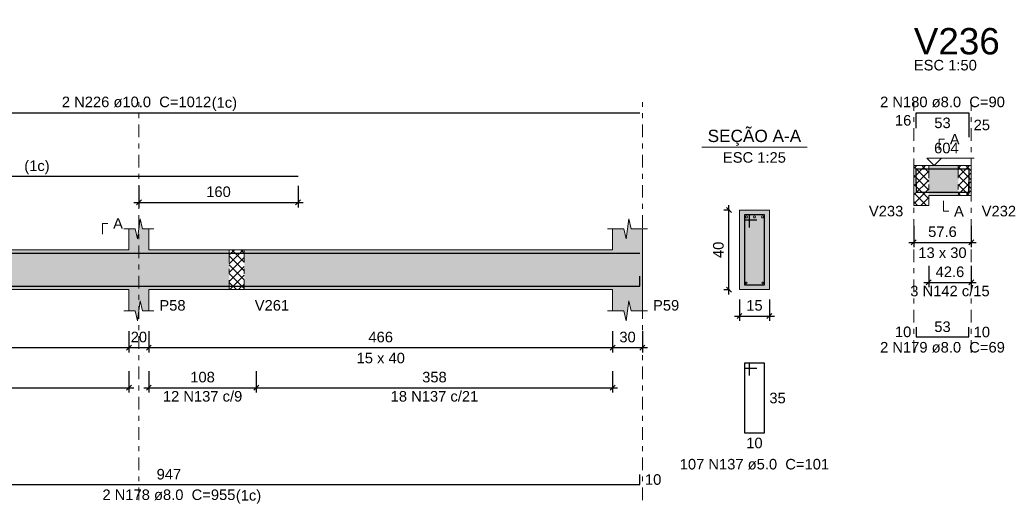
# Model space of a CAD drawing. Header units: millimetres. Extents: x 0 to 119, y 0 to 84.
# Tile 20 of 24: x 72 to 92, y 58 to 68. Entities that reach past the tile are written whole.
import ezdxf

# ---------------------------------------------------------------- set-up
doc = ezdxf.new("R2010")
doc.units = ezdxf.units.MM
doc.header["$MEASUREMENT"] = 0
doc.linetypes.add('DASHDOT', pattern=[2.54, 1.27, -0.635, 0, -0.635])
doc.linetypes.add('NULL', pattern=[0])
doc.layers.get('0').update_dxf_attribs({"lineweight": 18})
for name, color, linetype, lineweight in [('Descrição da armadura', 7, 'Continuous', 0), ('DT-Barras na forma', 2, 'Continuous', 30), ('DT-Barras no corte', 5, 'Continuous', 5), ('DT-Barras rebatidas', 2, 'Continuous', 30), ('DT-Cotas', 9, 'Continuous', 5), ('DT-Forma', 5, 'Continuous', 5), ('DT-Hachura forma vigas', 254, 'Continuous', 5), ('DT-Hachura intersecção vigas', 9, 'Continuous', 5), ('DT-Hachura seção vigas', 254, 'Continuous', 5), ('DT-Pontilhado', 9, 'DASHDOT', 5), ('DT-Textos', 7, 'Continuous', 5), ('DT-Título', 3, 'Continuous', 20), ('Textos armaduras', 7, 'Continuous', 0)]:
    doc.layers.add(name, color=color, linetype=linetype, lineweight=lineweight)
doc.styles.add('Arial', font='txt')
doc.dimstyles.new('UM_25.000000', dxfattribs={"dimtxt": 0.18, "dimasz": 0.1, "dimexe": 0.1, "dimexo": 0.2, "dimgap": 0, "dimtad": 1, "dimtih": 1, "dimtoh": 1, "dimdec": 1, "dimlfac": 25, "dimzin": 0, "dimdsep": 46, "dimtxsty": 'Standard', "dimcen": 0.09, "dimdle": 0.1, "dimadec": 1, "dimazin": 2, "dimtfac": 1, "dimtdec": 4, "dimtofl": 0, "dimtmove": 0, "dimatfit": 3, "dimfxl": 1, "dimtolj": 1, "dimarcsym": 0})
doc.dimstyles.new('UM_50.000000', dxfattribs={"dimtxt": 0.18, "dimasz": 0.1, "dimexe": 0.1, "dimexo": 0.2, "dimgap": 0, "dimtad": 1, "dimtih": 1, "dimtoh": 1, "dimdec": 1, "dimlfac": 50, "dimzin": 0, "dimdsep": 46, "dimtxsty": 'Standard', "dimcen": 0.09, "dimdle": 0.1, "dimadec": 1, "dimazin": 2, "dimtfac": 1, "dimtdec": 4, "dimtofl": 0, "dimtmove": 0, "dimatfit": 3, "dimfxl": 1, "dimtolj": 1, "dimarcsym": 0})

# ---------------------------------------------------------------- blocks, each defined once
blk = doc.blocks.new('_Oblique')
at = {"color": 0, "linetype": 'ByBlock', "lineweight": -2}
blk.add_line((-0.5, -0.5), (0.5, 0.5), dxfattribs=at)
blk = doc.blocks.new('*D168')
at = {"layer": 'Defpoints', "color": 0}
for p in [(66.162, 61.522), (74.626, 61.522), (74.626, 60.992)]:
    blk.add_point(p, dxfattribs=at)
at = {"layer": 'DT-Cotas', "color": 0, "lineweight": -2}
for p, q in [((66.162, 61.322), (66.162, 60.892)), ((74.626, 61.322), (74.626, 60.892)), ((66.062, 60.992), (74.726, 60.992))]:
    blk.add_line(p, q, dxfattribs=at)
at = {"layer": 'DT-Cotas', "color": 0, "lineweight": -2, "xscale": 0.1, "yscale": 0.1, "zscale": 0.1, "rotation": 180}
blk.add_blockref('_Oblique', (66.162, 60.992), dxfattribs=at)
at = {"layer": 'DT-Cotas', "color": 0, "lineweight": -2, "xscale": 0.1, "yscale": 0.1, "zscale": 0.1}
blk.add_blockref('_Oblique', (74.626, 60.992), dxfattribs=at)
at = {"layer": 'DT-Cotas', "color": 7, "insert": (70.394, 61.204), "char_height": 0.2118, "attachment_point": 5, "rotation": 0.0057, "style": 'Arial'}
blk.add_mtext('\\A1;423.2', dxfattribs=at)
blk = doc.blocks.new('*D169')
at = {"layer": 'Defpoints', "color": 0}
for p in [(74.626, 61.522), (75.026, 61.522), (75.026, 60.992)]:
    blk.add_point(p, dxfattribs=at)
at = {"layer": 'DT-Cotas', "color": 0, "lineweight": -2}
for p, q in [((74.626, 61.322), (74.626, 60.892)), ((75.026, 61.322), (75.026, 60.892)), ((74.526, 60.992), (75.126, 60.992))]:
    blk.add_line(p, q, dxfattribs=at)
at = {"layer": 'DT-Cotas', "color": 0, "lineweight": -2, "xscale": 0.1, "yscale": 0.1, "zscale": 0.1, "rotation": 180}
blk.add_blockref('_Oblique', (74.626, 60.992), dxfattribs=at)
at = {"layer": 'DT-Cotas', "color": 0, "lineweight": -2, "xscale": 0.1, "yscale": 0.1, "zscale": 0.1}
blk.add_blockref('_Oblique', (75.026, 60.992), dxfattribs=at)
at = {"layer": 'DT-Cotas', "color": 7, "insert": (74.826, 61.204), "char_height": 0.2118, "attachment_point": 5, "rotation": 0.0057, "style": 'Arial'}
blk.add_mtext('\\A1;20', dxfattribs=at)
blk = doc.blocks.new('*D170')
at = {"layer": 'Defpoints', "color": 0}
for p in [(75.026, 61.522), (84.347, 61.522), (84.347, 60.992)]:
    blk.add_point(p, dxfattribs=at)
at = {"layer": 'DT-Cotas', "color": 0, "lineweight": -2}
for p, q in [((75.026, 61.322), (75.026, 60.892)), ((84.347, 61.322), (84.347, 60.892)), ((74.926, 60.992), (84.447, 60.992))]:
    blk.add_line(p, q, dxfattribs=at)
at = {"layer": 'DT-Cotas', "color": 0, "lineweight": -2, "xscale": 0.1, "yscale": 0.1, "zscale": 0.1, "rotation": 180}
blk.add_blockref('_Oblique', (75.026, 60.992), dxfattribs=at)
at = {"layer": 'DT-Cotas', "color": 0, "lineweight": -2, "xscale": 0.1, "yscale": 0.1, "zscale": 0.1}
blk.add_blockref('_Oblique', (84.347, 60.992), dxfattribs=at)
at = {"layer": 'DT-Cotas', "color": 7, "insert": (79.686, 61.204), "char_height": 0.2118, "attachment_point": 5, "rotation": 0.0057, "style": 'Arial'}
blk.add_mtext('\\A1;466', dxfattribs=at)
blk = doc.blocks.new('*D171')
at = {"layer": 'Defpoints', "color": 0}
for p in [(84.347, 61.522), (84.947, 61.522), (84.947, 60.992)]:
    blk.add_point(p, dxfattribs=at)
at = {"layer": 'DT-Cotas', "color": 0, "lineweight": -2}
for p, q in [((84.347, 61.322), (84.347, 60.892)), ((84.947, 61.322), (84.947, 60.892)), ((84.247, 60.992), (85.047, 60.992))]:
    blk.add_line(p, q, dxfattribs=at)
at = {"layer": 'DT-Cotas', "color": 0, "lineweight": -2, "xscale": 0.1, "yscale": 0.1, "zscale": 0.1, "rotation": 180}
blk.add_blockref('_Oblique', (84.347, 60.992), dxfattribs=at)
at = {"layer": 'DT-Cotas', "color": 0, "lineweight": -2, "xscale": 0.1, "yscale": 0.1, "zscale": 0.1}
blk.add_blockref('_Oblique', (84.947, 60.992), dxfattribs=at)
at = {"layer": 'DT-Cotas', "color": 7, "insert": (84.647, 61.204), "char_height": 0.2118, "attachment_point": 5, "rotation": 0.0057, "style": 'Arial'}
blk.add_mtext('\\A1;30', dxfattribs=at)
blk = doc.blocks.new('*D172')
at = {"layer": 'Defpoints', "color": 0}
for p in [(74.826, 64.44), (78.026, 64.44), (78.026, 63.911)]:
    blk.add_point(p, dxfattribs=at)
at = {"layer": 'DT-Cotas', "color": 0, "lineweight": -2}
for p, q in [((74.826, 64.24), (74.826, 63.811)), ((78.026, 64.24), (78.026, 63.811)), ((74.726, 63.911), (78.126, 63.911))]:
    blk.add_line(p, q, dxfattribs=at)
at = {"layer": 'DT-Cotas', "color": 0, "lineweight": -2, "xscale": 0.1, "yscale": 0.1, "zscale": 0.1, "rotation": 180}
blk.add_blockref('_Oblique', (74.826, 63.911), dxfattribs=at)
at = {"layer": 'DT-Cotas', "color": 0, "lineweight": -2, "xscale": 0.1, "yscale": 0.1, "zscale": 0.1}
blk.add_blockref('_Oblique', (78.026, 63.911), dxfattribs=at)
at = {"layer": 'DT-Cotas', "color": 7, "insert": (76.426, 64.123), "char_height": 0.2118, "attachment_point": 5, "rotation": 0.0057, "style": 'Arial'}
blk.add_mtext('\\A1;160', dxfattribs=at)
blk = doc.blocks.new('*D174')
at = {"layer": 'Defpoints', "color": 0}
for p in [(86.685, 63.757), (86.897, 63.757), (86.897, 62.157)]:
    blk.add_point(p, dxfattribs=at)
at = {"layer": 'DT-Cotas', "color": 0, "lineweight": -2}
for p, q in [((86.697, 63.757), (86.585, 63.757)), ((86.685, 62.057), (86.685, 63.857)), ((86.697, 62.157), (86.585, 62.157))]:
    blk.add_line(p, q, dxfattribs=at)
at = {"layer": 'DT-Cotas', "color": 0, "lineweight": -2, "xscale": 0.1, "yscale": 0.1, "zscale": 0.1}
for p, rotation in [((86.685, 63.757), 90), ((86.685, 62.157), 270)]:
    blk.add_blockref('_Oblique', p, dxfattribs=dict(at, rotation=rotation))
at = {"layer": 'DT-Cotas', "color": 7, "insert": (86.473, 62.957), "char_height": 0.2118, "attachment_point": 5, "rotation": 90, "style": 'Arial'}
blk.add_mtext('\\A1;40', dxfattribs=at)
blk = doc.blocks.new('*D175')
at = {"layer": 'Defpoints', "color": 0}
for p in [(86.897, 62.157), (87.497, 62.157), (87.497, 61.628)]:
    blk.add_point(p, dxfattribs=at)
at = {"layer": 'DT-Cotas', "color": 0, "lineweight": -2}
for p, q in [((86.897, 61.957), (86.897, 61.528)), ((87.497, 61.957), (87.497, 61.528)), ((86.797, 61.628), (87.597, 61.628))]:
    blk.add_line(p, q, dxfattribs=at)
at = {"layer": 'DT-Cotas', "color": 0, "lineweight": -2, "xscale": 0.1, "yscale": 0.1, "zscale": 0.1, "rotation": 180}
blk.add_blockref('_Oblique', (86.897, 61.628), dxfattribs=at)
at = {"layer": 'DT-Cotas', "color": 0, "lineweight": -2, "xscale": 0.1, "yscale": 0.1, "zscale": 0.1}
blk.add_blockref('_Oblique', (87.497, 61.628), dxfattribs=at)
at = {"layer": 'DT-Cotas', "color": 7, "insert": (87.197, 61.84), "char_height": 0.2118, "attachment_point": 5, "rotation": 0.0057, "style": 'Arial'}
blk.add_mtext('\\A1;15', dxfattribs=at)
blk = doc.blocks.new('*D180')
at = {"layer": 'Defpoints', "color": 0}
for p in [(66.162, 60.717), (74.626, 60.717), (74.626, 60.188)]:
    blk.add_point(p, dxfattribs=at)
at = {"layer": 'DT-Cotas', "color": 0, "lineweight": -2}
for p, q in [((66.162, 60.517), (66.162, 60.088)), ((74.626, 60.517), (74.626, 60.088)), ((66.062, 60.188), (74.726, 60.188))]:
    blk.add_line(p, q, dxfattribs=at)
at = {"layer": 'DT-Cotas', "color": 0, "lineweight": -2, "xscale": 0.1, "yscale": 0.1, "zscale": 0.1, "rotation": 180}
blk.add_blockref('_Oblique', (66.162, 60.188), dxfattribs=at)
at = {"layer": 'DT-Cotas', "color": 0, "lineweight": -2, "xscale": 0.1, "yscale": 0.1, "zscale": 0.1}
blk.add_blockref('_Oblique', (74.626, 60.188), dxfattribs=at)
at = {"layer": 'DT-Cotas', "color": 7, "insert": (70.394, 60.399), "char_height": 0.2118, "attachment_point": 5, "rotation": 0.0057, "style": 'Arial'}
blk.add_mtext('\\A1;423.2', dxfattribs=at)
blk = doc.blocks.new('*D181')
at = {"layer": 'Defpoints', "color": 0}
for p in [(75.026, 60.717), (77.186, 60.717), (77.186, 60.188)]:
    blk.add_point(p, dxfattribs=at)
at = {"layer": 'DT-Cotas', "color": 0, "lineweight": -2}
for p, q in [((75.026, 60.517), (75.026, 60.088)), ((77.186, 60.517), (77.186, 60.088)), ((74.926, 60.188), (77.286, 60.188))]:
    blk.add_line(p, q, dxfattribs=at)
at = {"layer": 'DT-Cotas', "color": 0, "lineweight": -2, "xscale": 0.1, "yscale": 0.1, "zscale": 0.1, "rotation": 180}
blk.add_blockref('_Oblique', (75.026, 60.188), dxfattribs=at)
at = {"layer": 'DT-Cotas', "color": 0, "lineweight": -2, "xscale": 0.1, "yscale": 0.1, "zscale": 0.1}
blk.add_blockref('_Oblique', (77.186, 60.188), dxfattribs=at)
at = {"layer": 'DT-Cotas', "color": 7, "insert": (76.106, 60.399), "char_height": 0.2118, "attachment_point": 5, "rotation": 0.0057, "style": 'Arial'}
blk.add_mtext('\\A1;108', dxfattribs=at)
blk = doc.blocks.new('*D182')
at = {"layer": 'Defpoints', "color": 0}
for p in [(77.186, 60.717), (84.347, 60.717), (84.347, 60.188)]:
    blk.add_point(p, dxfattribs=at)
at = {"layer": 'DT-Cotas', "color": 0, "lineweight": -2}
for p, q in [((77.186, 60.517), (77.186, 60.088)), ((84.347, 60.517), (84.347, 60.088)), ((77.086, 60.188), (84.447, 60.188))]:
    blk.add_line(p, q, dxfattribs=at)
at = {"layer": 'DT-Cotas', "color": 0, "lineweight": -2, "xscale": 0.1, "yscale": 0.1, "zscale": 0.1, "rotation": 180}
blk.add_blockref('_Oblique', (77.186, 60.188), dxfattribs=at)
at = {"layer": 'DT-Cotas', "color": 0, "lineweight": -2, "xscale": 0.1, "yscale": 0.1, "zscale": 0.1}
blk.add_blockref('_Oblique', (84.347, 60.188), dxfattribs=at)
at = {"layer": 'DT-Cotas', "color": 7, "insert": (80.766, 60.399), "char_height": 0.2118, "attachment_point": 5, "rotation": 0.0057, "style": 'Arial'}
blk.add_mtext('\\A1;358', dxfattribs=at)
blk = doc.blocks.new('*D183')
at = {"layer": 'Defpoints', "color": 0}
for p in [(90.4, 63.638), (91.553, 63.638), (91.553, 63.108)]:
    blk.add_point(p, dxfattribs=at)
at = {"layer": 'DT-Cotas', "color": 0, "lineweight": -2}
for p, q in [((90.4, 63.438), (90.4, 63.008)), ((91.553, 63.438), (91.553, 63.008)), ((90.3, 63.108), (91.653, 63.108))]:
    blk.add_line(p, q, dxfattribs=at)
at = {"layer": 'DT-Cotas', "color": 0, "lineweight": -2, "xscale": 0.1, "yscale": 0.1, "zscale": 0.1, "rotation": 180}
blk.add_blockref('_Oblique', (90.4, 63.108), dxfattribs=at)
at = {"layer": 'DT-Cotas', "color": 0, "lineweight": -2, "xscale": 0.1, "yscale": 0.1, "zscale": 0.1}
blk.add_blockref('_Oblique', (91.553, 63.108), dxfattribs=at)
at = {"layer": 'DT-Cotas', "color": 7, "insert": (90.976, 63.32), "char_height": 0.2118, "attachment_point": 5, "rotation": 0.0057, "style": 'Arial'}
blk.add_mtext('\\A1;57.6', dxfattribs=at)
blk = doc.blocks.new('*D186')
at = {"layer": 'Defpoints', "color": 0}
for p in [(90.7, 62.833), (91.553, 62.833), (91.553, 62.304)]:
    blk.add_point(p, dxfattribs=at)
at = {"layer": 'DT-Cotas', "color": 0, "lineweight": -2}
for p, q in [((90.7, 62.633), (90.7, 62.204)), ((91.553, 62.633), (91.553, 62.204)), ((90.6, 62.304), (91.653, 62.304))]:
    blk.add_line(p, q, dxfattribs=at)
at = {"layer": 'DT-Cotas', "color": 0, "lineweight": -2, "xscale": 0.1, "yscale": 0.1, "zscale": 0.1, "rotation": 180}
blk.add_blockref('_Oblique', (90.7, 62.304), dxfattribs=at)
at = {"layer": 'DT-Cotas', "color": 0, "lineweight": -2, "xscale": 0.1, "yscale": 0.1, "zscale": 0.1}
blk.add_blockref('_Oblique', (91.553, 62.304), dxfattribs=at)
at = {"layer": 'DT-Cotas', "color": 7, "insert": (91.126, 62.515), "char_height": 0.2118, "attachment_point": 5, "rotation": 0.0057, "style": 'Arial'}
blk.add_mtext('\\A1;42.6', dxfattribs=at)

msp = doc.modelspace()

# ---------------------------------------------------------------- hatches: boundary and pattern name
at = {"layer": 'DT-Hachura forma vigas', "linetype": 'Continuous'}
for points in [[(90.7, 64.0497), (91.2928, 64.0497), (91.2928, 64.6497), (90.7, 64.6497), (90.7, 64.0497)], [(75.0261, 62.1573), (76.6433, 62.1573), (76.6433, 62.9573), (75.0261, 62.9573), (75.0261, 63.3809), (74.9011, 63.3809), (74.8511, 63.5809), (74.8011, 63.1809), (74.7511, 63.3809), (74.6261, 63.3809), (74.6261, 62.9573), (66.1623, 62.9573), (66.1623, 63.3809), (66.0373, 63.3809), (65.9873, 63.5809), (65.9373, 63.1809), (65.8873, 63.3809), (65.7623, 63.3809), (65.7623, 62.9573), (61.6835, 62.9573), (61.6835, 62.1573), (65.7623, 62.1573), (65.7623, 61.7337), (65.8873, 61.7337), (65.9373, 61.5337), (65.9873, 61.9337), (66.0373, 61.7337), (66.1623, 61.7337), (66.1623, 62.1573), (74.6261, 62.1573), (74.6261, 61.7337), (74.7511, 61.7337), (74.8011, 61.5337), (74.8511, 61.9337), (74.9011, 61.7337), (75.0261, 61.7337), (75.0261, 62.1573)], [(84.9467, 61.7337), (84.9467, 62.1573), (84.9467, 62.9573), (84.9467, 63.3809), (84.7217, 63.3809), (84.6717, 63.5809), (84.6217, 63.1809), (84.5717, 63.3809), (84.3467, 63.3809), (84.3467, 62.9573), (76.9433, 62.9573), (76.9433, 62.1573), (84.3467, 62.1573), (84.3467, 61.7337), (84.5717, 61.7337), (84.6217, 61.5337), (84.6717, 61.9337), (84.7217, 61.7337), (84.9467, 61.7337)]]:
    msp.add_hatch(color=254, dxfattribs=at).paths.add_polyline_path(points)
at = {"layer": 'DT-Hachura intersecção vigas', "linetype": 'Continuous'}
h = msp.add_hatch(dxfattribs=at)
h.set_pattern_fill('ANSI37', color=9, style=0)
h.paths.add_polyline_path([(90.7, 63.8497), (90.7, 64.0497), (90.7, 64.6497), (90.4, 64.6497), (90.4, 64.0497), (90.4, 63.8497), (90.7, 63.8497)])
h = msp.add_hatch(dxfattribs=at)
h.set_pattern_fill('ANSI37', color=9, style=0)
h.paths.add_polyline_path([(91.2928, 64.0497), (91.5528, 64.0497), (91.5528, 64.6497), (91.2928, 64.6497), (91.2928, 64.0497)])
h = msp.add_hatch(dxfattribs=at)
h.set_pattern_fill('ANSI37', color=9, style=0)
h.paths.add_polyline_path([(76.6433, 62.1573), (76.9433, 62.1573), (76.9433, 62.9573), (76.6433, 62.9573), (76.6433, 62.1573)])
at = {"layer": 'DT-Hachura seção vigas', "linetype": 'Continuous'}
msp.add_hatch(color=254, dxfattribs=at).paths.add_polyline_path([(86.8968, 62.1573), (86.8968, 62.1573), (87.4968, 62.1573), (87.4968, 63.7573), (86.8968, 63.7573), (86.8968, 62.1573)])

# ---------------------------------------------------------------- linework, layer by layer
at = {"layer": 'DT-Barras na forma'}
for p, q in [((87.0968, 63.6573), (86.9968, 63.6573)), ((86.9968, 63.6573), (86.9968, 62.2573)), ((87.3968, 63.6573), (86.9968, 63.6573)), ((86.9968, 63.6573), (86.9968, 63.5573)), ((86.9968, 63.5573), (87.2468, 63.5573)), ((87.0968, 63.4073), (87.0968, 63.6573)), ((87.3968, 62.2573), (87.3968, 63.6573)), ((86.9968, 62.2573), (87.3968, 62.2573))]:
    msp.add_line(p, q, dxfattribs=at)
for points in [[(90.45, 64.2711), (90.45, 64.5817), (91.5028, 64.5817), (91.5028, 64.0917)], [(90.45, 64.3177), (90.45, 64.1177), (91.5028, 64.1177), (91.5028, 64.3177)], [(64.1623, 62.8873), (78.0261, 62.8873)], [(64.6609, 62.8873), (84.8967, 62.8873)], [(65.9623, 62.2253), (84.8967, 62.2253), (84.8967, 62.4253)]]:
    msp.add_lwpolyline(points, dxfattribs=at)
at = {"layer": 'DT-Barras no corte'}
for centre, radius in [((87.0368, 63.6173), 0.02), ((87.1968, 63.6173), 0.02), ((87.3568, 63.6173), 0.02), ((87.0328, 62.2933), 0.016), ((87.3608, 62.2933), 0.016)]:
    msp.add_circle(centre, radius, dxfattribs=at)
at = {"layer": 'DT-Barras rebatidas'}
for points in [[(64.6609, 65.7113), (84.8967, 65.7113)], [(90.45, 65.4007), (90.45, 65.7113), (91.5028, 65.7113), (91.5028, 65.2213)], [(64.1623, 64.4405), (78.0261, 64.4405)], [(90.45, 61.4066), (90.45, 61.2066), (91.5028, 61.2066), (91.5028, 61.4066)], [(87.0968, 60.4306), (87.0968, 60.6806), (86.9968, 60.6806), (86.9968, 59.2806), (87.3968, 59.2806), (87.3968, 60.6806), (86.9968, 60.6806), (86.9968, 60.5806), (87.2468, 60.5806)], [(65.9623, 58.2434), (84.8967, 58.2434), (84.8967, 58.4434)]]:
    msp.add_lwpolyline(points, dxfattribs=at)
at = {"layer": 'DT-Forma', "linetype": 'Continuous'}
for p, q in [((90.4, 64.0497), (90.4, 64.6497)), ((91.5528, 64.6497), (91.5528, 64.0497)), ((84.9467, 62.9573), (84.9467, 62.1573))]:
    msp.add_line(p, q, dxfattribs=at)
at = {"layer": 'DT-Forma'}
for p, q in [((90.4, 64.6497), (90.7, 64.6497)), ((90.7, 64.6497), (91.2928, 64.6497)), ((91.2928, 64.6497), (91.5528, 64.6497)), ((90.4, 64.0497), (90.4, 63.8497)), ((90.7, 63.8497), (90.7, 64.0497)), ((90.7, 64.0497), (91.2928, 64.0497)), ((91.2928, 64.0497), (91.5528, 64.0497)), ((87.4968, 63.7573), (86.8968, 63.7573)), ((86.8968, 63.7573), (86.8968, 62.1573)), ((87.4968, 62.1573), (87.4968, 63.7573)), ((90.4, 63.8497), (90.7, 63.8497)), ((74.8011, 63.1809), (74.8511, 63.5809)), ((74.8511, 63.5809), (74.9011, 63.3809)), ((84.6217, 63.1809), (84.6717, 63.5809)), ((84.6717, 63.5809), (84.7217, 63.3809)), ((74.5261, 63.3809), (74.7511, 63.3809)), ((74.6261, 62.9573), (74.6261, 63.3809)), ((74.7511, 63.3809), (74.8011, 63.1809)), ((74.9011, 63.3809), (75.1261, 63.3809)), ((75.0261, 63.3809), (75.0261, 62.9573)), ((84.2467, 63.3809), (84.5717, 63.3809)), ((84.3467, 62.9573), (84.3467, 63.3809)), ((84.5717, 63.3809), (84.6217, 63.1809)), ((84.7217, 63.3809), (85.0467, 63.3809)), ((84.9467, 63.3809), (84.9467, 62.9573)), ((66.1623, 62.9573), (74.6261, 62.9573)), ((75.0261, 62.9573), (76.6433, 62.9573)), ((76.6433, 62.9573), (76.9433, 62.9573)), ((76.9433, 62.9573), (84.3467, 62.9573)), ((66.1623, 62.1573), (74.6261, 62.1573)), ((74.6261, 62.1573), (74.6261, 61.7337)), ((75.0261, 61.7337), (75.0261, 62.1573)), ((75.0261, 62.1573), (76.6433, 62.1573)), ((76.6433, 62.1573), (76.9433, 62.1573)), ((76.9433, 62.1573), (84.3467, 62.1573)), ((84.3467, 62.1573), (84.3467, 61.7337)), ((84.9467, 61.7337), (84.9467, 62.1573)), ((86.8968, 62.1573), (87.4968, 62.1573)), ((74.8011, 61.5337), (74.8511, 61.9337)), ((74.8511, 61.9337), (74.9011, 61.7337)), ((84.6217, 61.5337), (84.6717, 61.9337)), ((84.6717, 61.9337), (84.7217, 61.7337)), ((74.5261, 61.7337), (74.7511, 61.7337)), ((74.7511, 61.7337), (74.8011, 61.5337)), ((74.9011, 61.7337), (75.1261, 61.7337)), ((84.2467, 61.7337), (84.5717, 61.7337)), ((84.5717, 61.7337), (84.6217, 61.5337)), ((84.7217, 61.7337), (85.0467, 61.7337))]:
    msp.add_line(p, q, dxfattribs=at)
at = {"layer": 'DT-Pontilhado', "ltscale": 0.2}
for p, q in [((74.8261, 57.9257), (74.8261, 65.9231)), ((84.9467, 57.9257), (84.9467, 65.9231)), ((90.4, 60.8889), (90.4, 65.9231)), ((91.5528, 60.8889), (91.5528, 65.9231)), ((90.7, 64.6497), (90.7, 64.0497)), ((91.2928, 64.6497), (91.2928, 64.0497)), ((76.6433, 62.9573), (76.6433, 62.1573)), ((76.9433, 62.9573), (76.9433, 62.1573))]:
    msp.add_line(p, q, dxfattribs=at)
at = {"layer": 'DT-Textos'}
msp.add_line((86.1378, 65.0222), (88.2558, 65.0222), dxfattribs=at)
for points in [[(90.9118, 64.9674), (90.9118, 65.1792), (91.0177, 65.1792)], [(90.9559, 64.7979), (90.8076, 64.6497), (90.6593, 64.7979), (91.6124, 64.7979)], [(90.9964, 63.9438), (90.9964, 63.732), (91.1023, 63.732)], [(74.0966, 63.275), (74.0966, 63.4868), (74.2025, 63.4868)]]:
    msp.add_lwpolyline(points, dxfattribs=at)

# ---------------------------------------------------------------- texts
at = {"layer": 'Descrição da armadura', "linetype": 'NULL', "char_height": 0.2118, "attachment_point": 8, "line_spacing_factor": 0.9, "style": 'Arial'}
for s, insert, width in [('2 N226 ø10.0  C=1012', (74.7786, 65.8176), 5.884678), ('2 N180 ø8.0  C=90', (90.9764, 65.8176), 4.916973), ('3 N142 c/15', (91.1264, 62.0218), 3.127695), ('2 N179 ø8.0  C=69', (90.9764, 60.8886), 4.916973), ('12 N137 c/9', (76.1061, 59.9058), 3.127695), ('18 N137 c/21', (80.7664, 59.9058), 3.450264), ('107 N137 ø5.0  C=101', (87.1966, 58.5396), 5.884678), ('2 N178 ø8.0  C=955', (75.4296, 57.9256), 5.239541)]:
    msp.add_mtext(s, dxfattribs=dict(at, insert=insert, width=width))
at = {"layer": 'DT-Textos', "linetype": 'NULL', "line_spacing_factor": 0.798, "style": 'Arial'}
for s, insert, char_height, width, attachment_point in [('ESC 1:50', (90.4004, 66.5586), 0.2118, 2.482559, 7), ('(1c)', (76.2896, 65.7477), 0.2118, 0.998857, 7), ('SEÇÃO A-A', (87.1966, 65.0467), 0.2471, 3.812061, 8), ('A', (91.1234, 65.0736), 0.2118, 0.386855, 7), ('604', (90.8074, 64.8936), 0.2118, 0.967705, 7), ('ESC 1:25', (87.1966, 64.7046), 0.2118, 2.482559, 8), ('(1c)', (72.5226, 64.4767), 0.2118, 0.998857, 7), ('V233', (90.1884, 63.6266), 0.2118, 1.354561, 9), ('A', (91.2084, 63.6266), 0.2118, 0.386855, 7), ('V232', (91.7644, 63.6266), 0.2118, 1.354561, 7), ('A', (74.3086, 63.3806), 0.2118, 0.386855, 7), ('13 x 30', (90.9764, 62.7906), 0.2118, 1.902559, 8), ('P58', (75.2376, 61.7336), 0.2118, 1.031992, 7), ('V261', (77.1546, 61.7336), 0.2118, 1.354561, 7), ('P59', (85.1586, 61.7336), 0.2118, 1.031992, 7), ('15 x 40', (79.6866, 60.6746), 0.2118, 1.902559, 8), ('(1c)', (76.7746, 57.8557), 0.2118, 0.998857, 7)]:
    msp.add_mtext(s, dxfattribs=dict(at, insert=insert, char_height=char_height, width=width, attachment_point=attachment_point))
at = {"layer": 'DT-Título', "linetype": 'NULL', "insert": (90.4004, 66.8764), "char_height": 0.5295, "width": 3.456465, "attachment_point": 7, "line_spacing_factor": 0.798, "style": 'Arial'}
msp.add_mtext('V236', dxfattribs=at)
at = {"layer": 'Textos armaduras', "linetype": 'NULL', "char_height": 0.2118, "line_spacing_factor": 0.9, "style": 'Arial'}
for s, insert, width, attachment_point in [('16', (90.35, 65.4501), 1.045137, 9), ('53', (90.9764, 65.614), 1.045137, 2), ('25', (91.6028, 65.5722), 1.045137, 1), ('53', (90.9764, 61.3039), 1.045137, 8), ('10', (90.35, 61.2007), 1.045137, 9), ('10', (91.6028, 61.4125), 1.045137, 1), ('35', (87.4968, 60.0865), 1.045137, 1), ('10', (87.1968, 59.1833), 1.045137, 2), ('947', (75.4295, 58.3407), 1.367705, 8), ('10', (84.9967, 58.4493), 1.045137, 1)]:
    msp.add_mtext(s, dxfattribs=dict(at, insert=insert, width=width, attachment_point=attachment_point))

# ---------------------------------------------------------------- dimensions: what is measured, and where the dimension line sits
at = {"layer": 'DT-Cotas'}
for base, p1, p2, dimstyle, override, picture, middle in [((78.0261, 63.911), (74.8261, 64.4405), (78.0261, 64.4405), 'UM_50.000000', {"dimtxt": 0.2118, "dimasz": 0.1, "dimexe": 0.1, "dimexo": 0.2, "dimtad": 1, "dimtih": 0, "dimtoh": 0, "dimdec": 1, "dimlfac": 50, "dimzin": 8, "dimtxsty": 'Arial', "dimblk": 'Oblique', "dimblk1": 'Oblique', "dimblk2": 'Oblique', "dimsah": 1, "dimdle": 0.1, "dimse1": 0, "dimse2": 0, "dimclrt": 7, "dimadec": 1, "dimazin": 3, "dimtmove": 2, "dimldrblk": 'Oblique'}, '*D172', (76.4261, 64.1228)), ((91.5528, 63.1084), (90.4, 63.6379), (91.5528, 63.6379), 'UM_50.000000', {"dimtxt": 0.2118, "dimasz": 0.1, "dimexe": 0.1, "dimexo": 0.2, "dimtad": 1, "dimtih": 0, "dimtoh": 0, "dimdec": 1, "dimlfac": 50, "dimzin": 8, "dimtxsty": 'Arial', "dimblk": 'Oblique', "dimblk1": 'Oblique', "dimblk2": 'Oblique', "dimsah": 1, "dimdle": 0.1, "dimse1": 0, "dimse2": 0, "dimclrt": 7, "dimadec": 1, "dimazin": 3, "dimtmove": 2, "dimldrblk": 'Oblique'}, '*D183', (90.9764, 63.3202)), ((91.5528, 62.3035), (90.7, 62.833), (91.5528, 62.833), 'UM_50.000000', {"dimtxt": 0.2118, "dimasz": 0.1, "dimexe": 0.1, "dimexo": 0.2, "dimtad": 1, "dimtih": 0, "dimtoh": 0, "dimdec": 1, "dimlfac": 50, "dimzin": 8, "dimtxsty": 'Arial', "dimblk": 'Oblique', "dimblk1": 'Oblique', "dimblk2": 'Oblique', "dimsah": 1, "dimdle": 0.1, "dimse1": 0, "dimse2": 0, "dimclrt": 7, "dimadec": 1, "dimazin": 3, "dimtmove": 2, "dimldrblk": 'Oblique'}, '*D186', (91.1264, 62.5153)), ((87.4968, 61.6278), (86.8968, 62.1573), (87.4968, 62.1573), 'UM_25.000000', {"dimtxt": 0.2118, "dimasz": 0.1, "dimexe": 0.1, "dimexo": 0.2, "dimtad": 1, "dimtih": 0, "dimtoh": 0, "dimdec": 1, "dimlfac": 25, "dimzin": 8, "dimtxsty": 'Arial', "dimblk": 'Oblique', "dimblk1": 'Oblique', "dimblk2": 'Oblique', "dimsah": 1, "dimdle": 0.1, "dimse1": 0, "dimse2": 0, "dimclrt": 7, "dimadec": 1, "dimazin": 3, "dimtmove": 2, "dimldrblk": 'Oblique'}, '*D175', (87.1968, 61.8396)), ((74.6261, 60.9924), (66.1623, 61.5219), (74.6261, 61.5219), 'UM_50.000000', {"dimtxt": 0.2118, "dimasz": 0.1, "dimexe": 0.1, "dimexo": 0.2, "dimtad": 1, "dimtih": 0, "dimtoh": 0, "dimdec": 1, "dimlfac": 50, "dimzin": 8, "dimtxsty": 'Arial', "dimblk": 'Oblique', "dimblk1": 'Oblique', "dimblk2": 'Oblique', "dimsah": 1, "dimdle": 0.1, "dimse1": 0, "dimse2": 0, "dimclrt": 7, "dimadec": 1, "dimazin": 3, "dimtmove": 2, "dimldrblk": 'Oblique'}, '*D168', (70.3942, 61.2042)), ((75.0261, 60.9924), (74.6261, 61.5219), (75.0261, 61.5219), 'UM_50.000000', {"dimtxt": 0.2118, "dimasz": 0.1, "dimexe": 0.1, "dimexo": 0.2, "dimtad": 1, "dimtih": 0, "dimtoh": 0, "dimdec": 1, "dimlfac": 50, "dimzin": 8, "dimtxsty": 'Arial', "dimblk": 'Oblique', "dimblk1": 'Oblique', "dimblk2": 'Oblique', "dimsah": 1, "dimdle": 0.1, "dimse1": 0, "dimse2": 0, "dimclrt": 7, "dimadec": 1, "dimazin": 3, "dimtmove": 2, "dimldrblk": 'Oblique'}, '*D169', (74.8261, 61.2042)), ((84.3467, 60.9924), (75.0261, 61.5219), (84.3467, 61.5219), 'UM_50.000000', {"dimtxt": 0.2118, "dimasz": 0.1, "dimexe": 0.1, "dimexo": 0.2, "dimtad": 1, "dimtih": 0, "dimtoh": 0, "dimdec": 1, "dimlfac": 50, "dimzin": 8, "dimtxsty": 'Arial', "dimblk": 'Oblique', "dimblk1": 'Oblique', "dimblk2": 'Oblique', "dimsah": 1, "dimdle": 0.1, "dimse1": 0, "dimse2": 0, "dimclrt": 7, "dimadec": 1, "dimazin": 3, "dimtmove": 2, "dimldrblk": 'Oblique'}, '*D170', (79.6864, 61.2042)), ((84.9467, 60.9924), (84.3467, 61.5219), (84.9467, 61.5219), 'UM_50.000000', {"dimtxt": 0.2118, "dimasz": 0.1, "dimexe": 0.1, "dimexo": 0.2, "dimtad": 1, "dimtih": 0, "dimtoh": 0, "dimdec": 1, "dimlfac": 50, "dimzin": 8, "dimtxsty": 'Arial', "dimblk": 'Oblique', "dimblk1": 'Oblique', "dimblk2": 'Oblique', "dimsah": 1, "dimdle": 0.1, "dimse1": 0, "dimse2": 0, "dimclrt": 7, "dimadec": 1, "dimazin": 3, "dimtmove": 2, "dimldrblk": 'Oblique'}, '*D171', (84.6467, 61.2042)), ((74.6261, 60.1875), (66.1623, 60.717), (74.6261, 60.717), 'UM_50.000000', {"dimtxt": 0.2118, "dimasz": 0.1, "dimexe": 0.1, "dimexo": 0.2, "dimtad": 1, "dimtih": 0, "dimtoh": 0, "dimdec": 1, "dimlfac": 50, "dimzin": 8, "dimtxsty": 'Arial', "dimblk": 'Oblique', "dimblk1": 'Oblique', "dimblk2": 'Oblique', "dimsah": 1, "dimdle": 0.1, "dimse1": 0, "dimse2": 0, "dimclrt": 7, "dimadec": 1, "dimazin": 3, "dimtmove": 2, "dimldrblk": 'Oblique'}, '*D180', (70.3942, 60.3993)), ((77.1861, 60.1875), (75.0261, 60.717), (77.1861, 60.717), 'UM_50.000000', {"dimtxt": 0.2118, "dimasz": 0.1, "dimexe": 0.1, "dimexo": 0.2, "dimtad": 1, "dimtih": 0, "dimtoh": 0, "dimdec": 1, "dimlfac": 50, "dimzin": 8, "dimtxsty": 'Arial', "dimblk": 'Oblique', "dimblk1": 'Oblique', "dimblk2": 'Oblique', "dimsah": 1, "dimdle": 0.1, "dimse1": 0, "dimse2": 0, "dimclrt": 7, "dimadec": 1, "dimazin": 3, "dimtmove": 2, "dimldrblk": 'Oblique'}, '*D181', (76.1061, 60.3993)), ((84.3467, 60.1875), (77.1861, 60.717), (84.3467, 60.717), 'UM_50.000000', {"dimtxt": 0.2118, "dimasz": 0.1, "dimexe": 0.1, "dimexo": 0.2, "dimtad": 1, "dimtih": 0, "dimtoh": 0, "dimdec": 1, "dimlfac": 50, "dimzin": 8, "dimtxsty": 'Arial', "dimblk": 'Oblique', "dimblk1": 'Oblique', "dimblk2": 'Oblique', "dimsah": 1, "dimdle": 0.1, "dimse1": 0, "dimse2": 0, "dimclrt": 7, "dimadec": 1, "dimazin": 3, "dimtmove": 2, "dimldrblk": 'Oblique'}, '*D182', (80.7664, 60.3993))]:
    dim = msp.add_linear_dim(base=base, p1=p1, p2=p2, dimstyle=dimstyle, override=override, dxfattribs=at)
    dim.commit()
    dim.dimension.update_dxf_attribs({"geometry": picture, "text_midpoint": middle, "dimtype": 160, "text_rotation": 0.00573})
dim = msp.add_linear_dim(base=(86.685, 63.7573), p1=(86.8968, 62.1573), p2=(86.8968, 63.7573), angle=90, dimstyle='UM_25.000000', override={"dimtxt": 0.2118, "dimasz": 0.1, "dimexe": 0.1, "dimexo": 0.2, "dimtad": 1, "dimtih": 0, "dimtoh": 0, "dimdec": 1, "dimlfac": 25, "dimzin": 8, "dimtxsty": 'Arial', "dimblk": 'Oblique', "dimblk1": 'Oblique', "dimblk2": 'Oblique', "dimsah": 1, "dimdle": 0.1, "dimse1": 0, "dimse2": 0, "dimclrt": 7, "dimadec": 1, "dimazin": 3, "dimtmove": 2, "dimldrblk": 'Oblique'}, dxfattribs=at)
dim.commit()
dim.dimension.update_dxf_attribs({"geometry": '*D174', "text_midpoint": (86.4732, 62.9573), "dimtype": 160, "text_rotation": 90})

doc.saveas('drawing.dxf')
